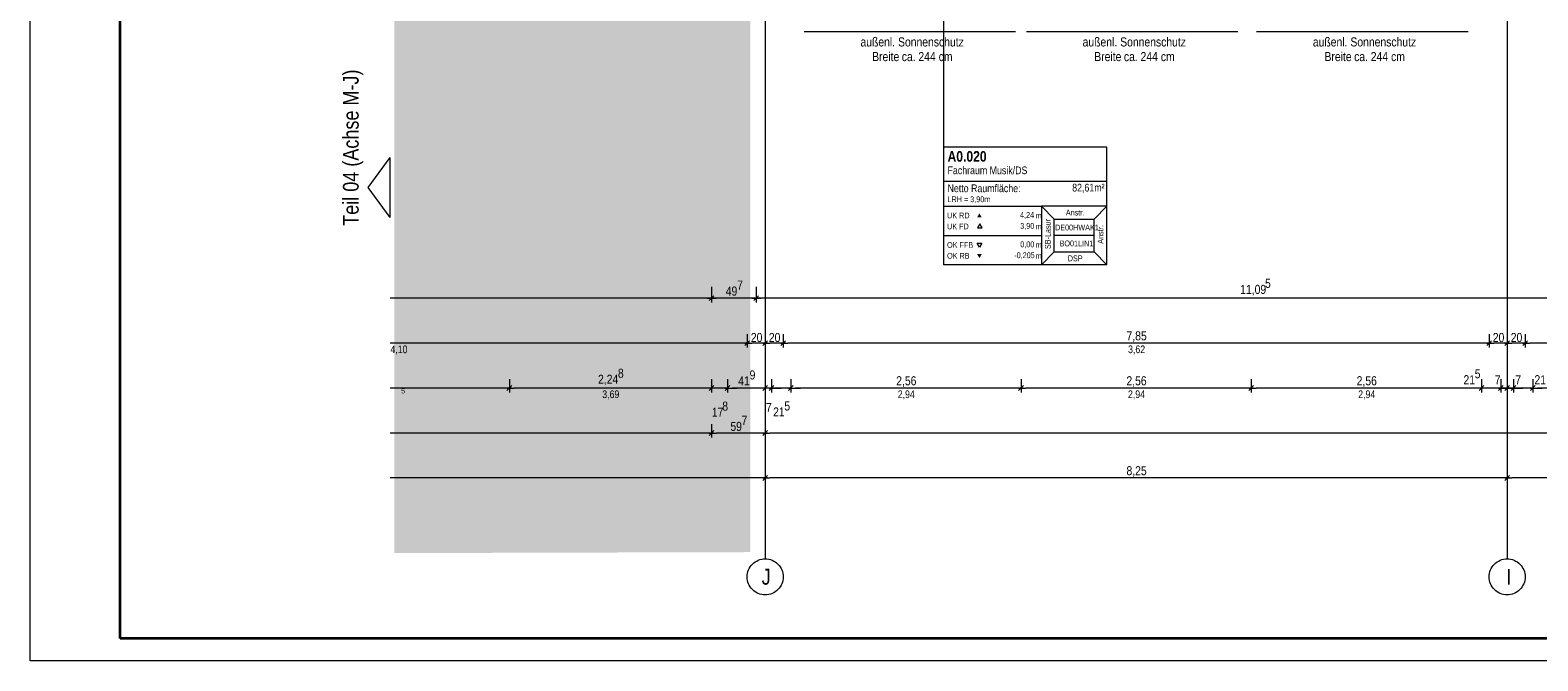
# Model space of a CAD drawing. Extents: x -620 to 300, y 62 to 1162.
# Tile 1 of 93: x -620 to -284, y 62 to 203. Entities that reach past the tile are written whole.
import ezdxf
from ezdxf.lldxf.tags import DXFTag

# ---------------------------------------------------------------- set-up
doc = ezdxf.new("R2010")
doc.units = 0
doc.layers.get('0').update_dxf_attribs({"lineweight": 13})
doc.layers.add('70 -71 Achsen- 1 Gebäudeachsen', color=7, linetype='STRICHPUNKT2-A06G94JT8I', lineweight=18)
doc.layers.add('iwb_Plankopf Rahmen', color=7, linetype='Continuous', lineweight=35)
for name, color, linetype, lineweight, true_color in [('70 -72 Beschriftung- 1 Beschriftung allgemein', 7, 'Continuous', 9, 0xff6633), ('70 -75 Raumstempel- 1 Raumstempel', 7, 'Continuous', 25, 0xff6600), ('70 -75 Raumstempel-2 Verweislinie', 7, 'Continuous', 9, 0xff6600), ('70 -76 Bemaßung- 2 Allgemein', 9, 'Continuous', 5, 0x808080), ('iwb_Layout BA_Markierung', 7, 'Continuous', 9, 0xbadcdc), ('iwb_Layout Text', 3, 'Continuous', 18, 0x00ff00)]:
    doc.layers.add(name, color=color, linetype=linetype, lineweight=lineweight, true_color=true_color)
doc.styles.get("Standard").update_dxf_attribs({"font": 'ARIALN.TTF'})
tags = doc.linetypes.add('STRICHPUNKT2-A06G94JT8I', pattern=[12.7, 6.35, -3.175, 0, -3.175]).pattern_tags.tags
tags[10:11] = [DXFTag(74, 4), DXFTag(75, 0), DXFTag(340, '0'), DXFTag(46, 0.0), DXFTag(50, 0.0), DXFTag(44, 0.0), DXFTag(45, 0.0)]
tags[8:9] = [DXFTag(74, 4), DXFTag(75, 0), DXFTag(340, '0'), DXFTag(46, 0.0), DXFTag(50, 0.0), DXFTag(44, 0.0), DXFTag(45, 0.0)]
tags[6:7] = [DXFTag(74, 4), DXFTag(75, 0), DXFTag(340, '0'), DXFTag(46, 0.0), DXFTag(50, 0.0), DXFTag(44, 0.0), DXFTag(45, 0.0)]
tags[4:5] = [DXFTag(74, 4), DXFTag(75, 0), DXFTag(340, '0'), DXFTag(46, 0.0), DXFTag(50, 0.0), DXFTag(44, 0.0), DXFTag(45, 0.0)]

# ---------------------------------------------------------------- blocks, each defined once
blk = doc.blocks.new('Polygon-A06G94JL8I')
at = {"color": 0, "linetype": 'ByBlock', "lineweight": -2, "ltscale": 0.13}
blk.add_solid([(-459.48, 86.61), (-538.63, 86.4), (-459.32, 1083.81), (-538.63, 1083.81)], dxfattribs=at)
blk = doc.blocks.new('Referenz-A06G94JV8I')
at = {"layer": '70 -71 Achsen- 1 Gebäudeachsen', "color": 0, "linetype": 'STRICHPUNKT2-A06G94JT8I', "lineweight": -2, "ltscale": 0.13}
for p, q in [((-456.18, 1084.55), (-456.18, 85.11)), ((-291.18, 1084.55), (-291.18, 85.11))]:
    blk.add_line(p, q, dxfattribs=at)
at = {"layer": '70 -71 Achsen- 1 Gebäudeachsen', "color": 0, "linetype": 'Continuous', "lineweight": -2, "ltscale": 0.13}
for p, q in [((-459.27, 83.65), (-459.01, 83.94)), ((-459.01, 83.94), (-458.71, 84.21)), ((-458.71, 84.21), (-458.4, 84.44)), ((-458.4, 84.44), (-458.06, 84.64)), ((-458.06, 84.64), (-457.71, 84.81)), ((-457.71, 84.81), (-457.34, 84.94)), ((-457.34, 84.94), (-456.96, 85.04)), ((-456.96, 85.04), (-456.57, 85.09)), ((-456.57, 85.09), (-456.18, 85.11)), ((-456.18, 85.11), (-455.79, 85.09)), ((-455.79, 85.09), (-455.4, 85.04)), ((-455.4, 85.04), (-455.02, 84.94)), ((-455.02, 84.94), (-454.65, 84.81)), ((-454.65, 84.81), (-454.29, 84.64)), ((-454.29, 84.64), (-453.96, 84.44)), ((-453.96, 84.44), (-453.64, 84.21)), ((-453.64, 84.21), (-453.35, 83.94)), ((-453.35, 83.94), (-453.09, 83.65)), ((-294.27, 83.65), (-294.01, 83.94)), ((-294.01, 83.94), (-293.71, 84.21)), ((-293.71, 84.21), (-293.4, 84.44)), ((-293.4, 84.44), (-293.06, 84.64)), ((-293.06, 84.64), (-292.71, 84.81)), ((-292.71, 84.81), (-292.34, 84.94)), ((-292.34, 84.94), (-291.96, 85.04)), ((-291.96, 85.04), (-291.57, 85.09)), ((-291.57, 85.09), (-291.18, 85.11)), ((-291.18, 85.11), (-290.79, 85.09)), ((-290.79, 85.09), (-290.4, 85.04)), ((-290.4, 85.04), (-290.02, 84.94)), ((-290.02, 84.94), (-289.65, 84.81)), ((-289.65, 84.81), (-289.29, 84.64)), ((-289.29, 84.64), (-288.96, 84.44)), ((-288.96, 84.44), (-288.64, 84.21)), ((-288.64, 84.21), (-288.35, 83.94)), ((-288.35, 83.94), (-288.09, 83.65)), ((-460.18, 81.11), (-460.16, 81.51)), ((-460.16, 80.72), (-460.18, 81.11)), ((-460.16, 81.51), (-460.1, 81.89)), ((-460.1, 80.33), (-460.16, 80.72)), ((-460.1, 81.89), (-460.01, 82.27)), ((-460.01, 82.27), (-459.87, 82.64)), ((-459.87, 82.64), (-459.71, 83)), ((-459.71, 83), (-459.5, 83.34)), ((-459.5, 83.34), (-459.27, 83.65)), ((-453.09, 83.65), (-452.85, 83.34)), ((-452.85, 83.34), (-452.65, 83)), ((-452.65, 83), (-452.48, 82.64)), ((-452.48, 82.64), (-452.35, 82.27)), ((-452.35, 82.27), (-452.25, 81.89)), ((-452.25, 81.89), (-452.2, 81.51)), ((-452.2, 80.72), (-452.25, 80.33)), ((-452.2, 81.51), (-452.18, 81.11)), ((-452.18, 81.11), (-452.2, 80.72)), ((-295.18, 81.11), (-295.16, 81.51)), ((-295.16, 80.72), (-295.18, 81.11)), ((-295.16, 81.51), (-295.1, 81.89)), ((-295.1, 80.33), (-295.16, 80.72)), ((-295.1, 81.89), (-295.01, 82.27)), ((-295.01, 82.27), (-294.87, 82.64)), ((-294.87, 82.64), (-294.71, 83)), ((-294.71, 83), (-294.5, 83.34)), ((-294.5, 83.34), (-294.27, 83.65)), ((-288.09, 83.65), (-287.85, 83.34)), ((-287.85, 83.34), (-287.65, 83)), ((-287.65, 83), (-287.48, 82.64)), ((-287.48, 82.64), (-287.35, 82.27)), ((-287.35, 82.27), (-287.25, 81.89)), ((-287.25, 81.89), (-287.2, 81.51)), ((-287.2, 80.72), (-287.25, 80.33)), ((-287.2, 81.51), (-287.18, 81.11)), ((-287.18, 81.11), (-287.2, 80.72)), ((-460.01, 79.95), (-460.1, 80.33)), ((-459.87, 79.58), (-460.01, 79.95)), ((-459.71, 79.23), (-459.87, 79.58)), ((-459.5, 78.89), (-459.71, 79.23)), ((-459.27, 78.58), (-459.5, 78.89)), ((-459.01, 78.29), (-459.27, 78.58)), ((-458.71, 78.02), (-459.01, 78.29)), ((-458.4, 77.79), (-458.71, 78.02)), ((-458.06, 77.59), (-458.4, 77.79)), ((-457.71, 77.42), (-458.06, 77.59)), ((-457.34, 77.29), (-457.71, 77.42)), ((-456.96, 77.19), (-457.34, 77.29)), ((-456.57, 77.13), (-456.96, 77.19)), ((-456.18, 77.11), (-456.57, 77.13)), ((-455.79, 77.13), (-456.18, 77.11)), ((-455.4, 77.19), (-455.79, 77.13)), ((-455.02, 77.29), (-455.4, 77.19)), ((-454.65, 77.42), (-455.02, 77.29)), ((-454.29, 77.59), (-454.65, 77.42)), ((-453.96, 77.79), (-454.29, 77.59)), ((-453.64, 78.02), (-453.96, 77.79)), ((-453.35, 78.29), (-453.64, 78.02)), ((-453.09, 78.58), (-453.35, 78.29)), ((-452.85, 78.89), (-453.09, 78.58)), ((-452.65, 79.23), (-452.85, 78.89)), ((-452.48, 79.58), (-452.65, 79.23)), ((-452.35, 79.95), (-452.48, 79.58)), ((-452.25, 80.33), (-452.35, 79.95)), ((-295.01, 79.95), (-295.1, 80.33)), ((-294.87, 79.58), (-295.01, 79.95)), ((-294.71, 79.23), (-294.87, 79.58)), ((-294.5, 78.89), (-294.71, 79.23)), ((-294.27, 78.58), (-294.5, 78.89)), ((-294.01, 78.29), (-294.27, 78.58)), ((-293.71, 78.02), (-294.01, 78.29)), ((-293.4, 77.79), (-293.71, 78.02)), ((-293.06, 77.59), (-293.4, 77.79)), ((-292.71, 77.42), (-293.06, 77.59)), ((-292.34, 77.29), (-292.71, 77.42)), ((-291.96, 77.19), (-292.34, 77.29)), ((-291.57, 77.13), (-291.96, 77.19)), ((-291.18, 77.11), (-291.57, 77.13)), ((-290.79, 77.13), (-291.18, 77.11)), ((-290.4, 77.19), (-290.79, 77.13)), ((-290.02, 77.29), (-290.4, 77.19)), ((-289.65, 77.42), (-290.02, 77.29)), ((-289.29, 77.59), (-289.65, 77.42)), ((-288.96, 77.79), (-289.29, 77.59)), ((-288.64, 78.02), (-288.96, 77.79)), ((-288.35, 78.29), (-288.64, 78.02)), ((-288.09, 78.58), (-288.35, 78.29)), ((-287.85, 78.89), (-288.09, 78.58)), ((-287.65, 79.23), (-287.85, 78.89)), ((-287.48, 79.58), (-287.65, 79.23)), ((-287.35, 79.95), (-287.48, 79.58)), ((-287.25, 80.33), (-287.35, 79.95))]:
    blk.add_line(p, q, dxfattribs=at)
at = {"layer": '70 -72 Beschriftung- 1 Beschriftung allgemein', "color": 0, "linetype": 'Continuous', "lineweight": -2, "ltscale": 0.13}
for p, q in [((-447.48, 202.4), (-400.48, 202.4)), ((-398.08, 202.4), (-351.08, 202.4)), ((-346.88, 202.4), (-299.88, 202.4))]:
    blk.add_line(p, q, dxfattribs=at)
at = {"layer": '70 -75 Raumstempel- 1 Raumstempel', "color": 0, "lineweight": -2}
for p, q in [((-416.49, 176.67), (-416.49, 150.53)), ((-380.17, 176.67), (-416.49, 176.67)), ((-380.17, 150.53), (-380.17, 176.67)), ((-380.17, 169.07), (-416.49, 169.07)), ((-416.49, 163.6), (-394.76, 163.6)), ((-391.88, 160.7), (-394.76, 163.6)), ((-380.17, 163.6), (-394.76, 163.6)), ((-394.76, 163.6), (-394.76, 150.53)), ((-383.05, 160.7), (-380.17, 163.6)), ((-408.46, 159.64), (-408.98, 158.73)), ((-408.98, 158.73), (-407.93, 158.73)), ((-407.93, 158.73), (-408.46, 159.64)), ((-391.88, 153.43), (-391.88, 160.7)), ((-391.88, 160.7), (-383.05, 160.7)), ((-383.05, 153.43), (-383.05, 160.7)), ((-416.49, 157.06), (-394.76, 157.06)), ((-408.53, 154.46), (-409.05, 155.36)), ((-409.05, 155.36), (-408, 155.36)), ((-408, 155.36), (-408.53, 154.46)), ((-383.05, 157.06), (-391.88, 157.06)), ((-391.88, 153.43), (-394.76, 150.53)), ((-391.88, 153.43), (-383.05, 153.43)), ((-383.05, 153.43), (-380.17, 150.53)), ((-380.17, 150.53), (-416.49, 150.53))]:
    blk.add_line(p, q, dxfattribs=at)
for points in [[(-408, 161.05), (-408.53, 161.96), (-409.05, 161.05)], [(-408, 152.92), (-408.53, 152.02), (-409.05, 152.92)]]:
    blk.add_solid(points, dxfattribs=at)
at = {"layer": '70 -75 Raumstempel-2 Verweislinie', "color": 0, "linetype": 'Continuous', "lineweight": -2, "ltscale": 0.13}
blk.add_line((-416.49, 232.61), (-416.49, 176.67), dxfattribs=at)
at = {"layer": '70 -76 Bemaßung- 2 Allgemein', "color": 0, "linetype": 'Continuous', "lineweight": -2, "ltscale": 0.13}
for p, q in [((-468.12, 145.61), (-468.12, 142.11)), ((-468.12, 145.61), (-468.12, 142.11)), ((-458.18, 145.61), (-458.18, 142.11)), ((-458.18, 145.61), (-458.18, 142.11)), ((-469.18, 143.11), (-539.61, 143.11)), ((-467.12, 143.11), (-469.18, 143.11)), ((-469.12, 143.11), (-467.06, 143.11)), ((-468.65, 142.58), (-467.59, 143.64)), ((-467.59, 143.64), (-468.65, 142.58)), ((-459.24, 143.11), (-467.06, 143.11)), ((-457.18, 143.11), (-459.24, 143.11)), ((-459.18, 143.11), (-457.12, 143.11)), ((-458.71, 142.58), (-457.65, 143.64)), ((-457.65, 143.64), (-458.71, 142.58)), ((-237.34, 143.11), (-457.12, 143.11)), ((-460.18, 135.11), (-460.18, 132.11)), ((-460.18, 135.11), (-460.18, 132.11)), ((-456.18, 135.11), (-456.18, 132.11)), ((-456.18, 135.11), (-456.18, 132.11)), ((-452.18, 135.11), (-452.18, 132.11)), ((-452.18, 135.11), (-452.18, 132.11)), ((-295.18, 135.11), (-295.18, 132.11)), ((-295.18, 135.11), (-295.18, 132.11)), ((-291.18, 135.11), (-291.18, 132.11)), ((-291.18, 135.11), (-291.18, 132.11)), ((-287.18, 135.11), (-287.18, 132.11)), ((-287.18, 135.11), (-287.18, 132.11)), ((-461.24, 133.11), (-539.61, 133.11)), ((-459.68, 133.11), (-461.24, 133.11)), ((-460.71, 132.58), (-459.65, 133.64)), ((-459.65, 133.64), (-460.71, 132.58)), ((-460.68, 133.11), (-459.12, 133.11)), ((-457.24, 133.11), (-459.12, 133.11)), ((-455.68, 133.11), (-457.24, 133.11)), ((-456.71, 132.58), (-455.65, 133.64)), ((-455.65, 133.64), (-456.71, 132.58)), ((-456.68, 133.11), (-455.12, 133.11)), ((-453.24, 133.11), (-455.12, 133.11)), ((-451.68, 133.11), (-453.24, 133.11)), ((-451.65, 133.64), (-452.71, 132.58)), ((-452.71, 132.58), (-451.65, 133.64)), ((-452.68, 133.11), (-451.12, 133.11)), ((-296.24, 133.11), (-451.12, 133.11)), ((-294.68, 133.11), (-296.24, 133.11)), ((-295.71, 132.58), (-294.65, 133.64)), ((-294.65, 133.64), (-295.71, 132.58)), ((-295.68, 133.11), (-294.12, 133.11)), ((-292.24, 133.11), (-294.12, 133.11)), ((-290.68, 133.11), (-292.24, 133.11)), ((-290.65, 133.64), (-291.71, 132.58)), ((-291.71, 132.58), (-290.65, 133.64)), ((-291.68, 133.11), (-290.12, 133.11)), ((-288.24, 133.11), (-290.12, 133.11)), ((-286.68, 133.11), (-288.24, 133.11)), ((-287.71, 132.58), (-286.65, 133.64)), ((-286.65, 133.64), (-287.71, 132.58)), ((-287.68, 133.11), (-286.12, 133.11)), ((-131.24, 133.11), (-286.12, 133.11)), ((-513.08, 125.11), (-513.08, 122.11)), ((-513.08, 125.11), (-513.08, 122.11)), ((-468.12, 125.11), (-468.12, 122.11)), ((-468.12, 125.11), (-468.12, 122.11)), ((-464.56, 125.11), (-464.56, 122.11)), ((-464.56, 125.11), (-464.56, 122.11)), ((-456.18, 125.11), (-456.18, 122.11)), ((-456.18, 125.11), (-456.18, 122.11)), ((-454.78, 125.11), (-454.78, 122.11)), ((-454.78, 125.11), (-454.78, 122.11)), ((-450.48, 125.11), (-450.48, 122.11)), ((-450.48, 125.11), (-450.48, 122.11)), ((-399.28, 125.11), (-399.28, 122.11)), ((-399.28, 125.11), (-399.28, 122.11)), ((-348.08, 125.11), (-348.08, 122.11)), ((-348.08, 125.11), (-348.08, 122.11)), ((-296.88, 125.11), (-296.88, 122.11)), ((-296.88, 125.11), (-296.88, 122.11)), ((-292.58, 125.11), (-292.58, 122.11)), ((-292.58, 125.11), (-292.58, 122.11)), ((-291.18, 125.11), (-291.18, 122.11)), ((-291.18, 125.11), (-291.18, 122.11)), ((-289.78, 125.11), (-289.78, 122.11)), ((-289.78, 125.11), (-289.78, 122.11)), ((-285.48, 125.11), (-285.48, 122.11)), ((-285.48, 125.11), (-285.48, 122.11)), ((-514.14, 123.11), (-539.61, 123.11)), ((-512.58, 123.11), (-514.14, 123.11)), ((-512.55, 123.64), (-513.61, 122.58)), ((-513.61, 122.58), (-512.55, 123.64)), ((-513.58, 123.11), (-512.02, 123.11)), ((-469.18, 123.11), (-512.02, 123.11)), ((-469.18, 123.11), (-470.24, 123.11)), ((-467.62, 123.11), (-469.18, 123.11)), ((-467.62, 123.11), (-469.18, 123.11)), ((-467.59, 123.64), (-468.65, 122.58)), ((-467.59, 123.64), (-468.65, 122.58)), ((-464.56, 123.11), (-468.12, 123.11)), ((-465.09, 122.58), (-464.03, 123.64)), ((-465.09, 122.58), (-464.03, 123.64)), ((-465.06, 123.11), (-463.5, 123.11)), ((-465.06, 123.11), (-463.5, 123.11)), ((-457.24, 123.11), (-463.5, 123.11)), ((-463.5, 123.11), (-462.44, 123.11)), ((-457.24, 123.11), (-458.3, 123.11)), ((-455.68, 123.11), (-457.24, 123.11)), ((-455.68, 123.11), (-457.24, 123.11)), ((-455.84, 123.11), (-456.9, 123.11)), ((-455.65, 123.64), (-456.71, 122.58)), ((-455.65, 123.64), (-456.71, 122.58)), ((-454.78, 123.11), (-456.18, 123.11)), ((-454.28, 123.11), (-455.84, 123.11)), ((-455.31, 122.58), (-454.25, 123.64)), ((-454.25, 123.64), (-455.31, 122.58)), ((-455.28, 123.11), (-453.72, 123.11)), ((-450.48, 123.11), (-454.78, 123.11)), ((-453.72, 123.11), (-452.66, 123.11)), ((-451.01, 122.58), (-449.95, 123.64)), ((-451.01, 122.58), (-449.95, 123.64)), ((-450.98, 123.11), (-449.42, 123.11)), ((-450.98, 123.11), (-449.42, 123.11)), ((-449.42, 123.11), (-448.36, 123.11)), ((-400.34, 123.11), (-449.42, 123.11)), ((-398.78, 123.11), (-400.34, 123.11)), ((-399.81, 122.58), (-398.75, 123.64)), ((-398.75, 123.64), (-399.81, 122.58)), ((-399.78, 123.11), (-398.22, 123.11)), ((-349.14, 123.11), (-398.22, 123.11)), ((-347.58, 123.11), (-349.14, 123.11)), ((-348.61, 122.58), (-347.55, 123.64)), ((-347.55, 123.64), (-348.61, 122.58)), ((-348.58, 123.11), (-347.02, 123.11)), ((-297.94, 123.11), (-347.02, 123.11)), ((-297.94, 123.11), (-299, 123.11)), ((-296.38, 123.11), (-297.94, 123.11)), ((-296.38, 123.11), (-297.94, 123.11)), ((-296.35, 123.64), (-297.41, 122.58)), ((-296.35, 123.64), (-297.41, 122.58)), ((-292.58, 123.11), (-296.88, 123.11)), ((-293.64, 123.11), (-294.7, 123.11)), ((-292.08, 123.11), (-293.64, 123.11)), ((-292.24, 123.11), (-293.3, 123.11)), ((-293.11, 122.58), (-292.05, 123.64)), ((-292.05, 123.64), (-293.11, 122.58)), ((-293.08, 123.11), (-291.52, 123.11)), ((-291.18, 123.11), (-292.58, 123.11)), ((-290.68, 123.11), (-292.24, 123.11)), ((-290.84, 123.11), (-291.9, 123.11)), ((-290.65, 123.64), (-291.71, 122.58)), ((-291.71, 122.58), (-290.65, 123.64)), ((-291.68, 123.11), (-290.12, 123.11)), ((-291.52, 123.11), (-290.46, 123.11)), ((-289.78, 123.11), (-291.18, 123.11)), ((-289.28, 123.11), (-290.84, 123.11)), ((-290.31, 122.58), (-289.25, 123.64)), ((-289.25, 123.64), (-290.31, 122.58)), ((-290.28, 123.11), (-288.72, 123.11)), ((-290.12, 123.11), (-289.06, 123.11)), ((-285.48, 123.11), (-289.78, 123.11)), ((-288.72, 123.11), (-287.66, 123.11)), ((-286.01, 122.58), (-284.95, 123.64)), ((-286.01, 122.58), (-284.95, 123.64)), ((-285.98, 123.11), (-284.42, 123.11)), ((-285.98, 123.11), (-284.42, 123.11)), ((-235.34, 123.11), (-284.42, 123.11)), ((-284.42, 123.11), (-283.36, 123.11)), ((-468.12, 115.11), (-468.12, 112.11)), ((-468.12, 115.11), (-468.12, 112.11)), ((-456.18, 115.11), (-456.18, 112.11)), ((-456.18, 115.11), (-456.18, 112.11)), ((-469.18, 113.11), (-539.61, 113.11)), ((-467.62, 113.11), (-469.18, 113.11)), ((-467.59, 113.64), (-468.65, 112.58)), ((-468.65, 112.58), (-467.59, 113.64)), ((-468.62, 113.11), (-467.06, 113.11)), ((-457.24, 113.11), (-467.06, 113.11)), ((-455.68, 113.11), (-457.24, 113.11)), ((-456.71, 112.58), (-455.65, 113.64)), ((-455.65, 113.64), (-456.71, 112.58)), ((-456.68, 113.11), (-455.12, 113.11)), ((37.76, 113.11), (-455.12, 113.11)), ((-456.18, 105.11), (-456.18, 102.11)), ((-456.18, 105.11), (-456.18, 102.11)), ((-291.18, 105.11), (-291.18, 102.11)), ((-291.18, 105.11), (-291.18, 102.11)), ((-457.24, 103.11), (-539.61, 103.11)), ((-455.68, 103.11), (-457.24, 103.11)), ((-456.71, 102.58), (-455.65, 103.64)), ((-455.65, 103.64), (-456.71, 102.58)), ((-456.68, 103.11), (-455.12, 103.11)), ((-292.24, 103.11), (-455.12, 103.11)), ((-290.68, 103.11), (-292.24, 103.11)), ((-290.65, 103.64), (-291.71, 102.58)), ((-291.71, 102.58), (-290.65, 103.64)), ((-291.68, 103.11), (-290.12, 103.11)), ((-127.24, 103.11), (-290.12, 103.11))]:
    blk.add_line(p, q, dxfattribs=at)
at = {"layer": '70 -71 Achsen- 1 Gebäudeachsen', "color": 0, "linetype": 'Continuous', "lineweight": -2, "ltscale": 0.13, "char_height": 3.5241, "attachment_point": 1}
for s, insert in [('{\\fArial Narrow;J}', (-456.97, 82.9)), ('{\\fArial Narrow;I}', (-291.37, 82.88))]:
    blk.add_mtext(s, dxfattribs=dict(at, insert=insert))
at = {"layer": '70 -72 Beschriftung- 1 Beschriftung allgemein', "color": 0, "linetype": 'Continuous', "lineweight": -2, "ltscale": 0.13, "char_height": 2.0138, "attachment_point": 1}
for s, insert in [('{\\fArial Narrow;außenl.}', (-434.99, 201.1)), ('{\\fArial Narrow;Sonnenschutz}', (-426.63, 201.1)), ('{\\fArial Narrow;außenl.}', (-385.59, 201.1)), ('{\\fArial Narrow;Sonnenschutz}', (-377.23, 201.1)), ('{\\fArial Narrow;außenl.}', (-334.39, 201.1)), ('{\\fArial Narrow;Sonnenschutz}', (-326.03, 201.1)), ('{\\fArial Narrow;Breite}', (-432.39, 197.84)), ('{\\fArial Narrow;244}', (-422.11, 197.84)), ('{\\fArial Narrow;Breite}', (-382.99, 197.84)), ('{\\fArial Narrow;244}', (-372.71, 197.84)), ('{\\fArial Narrow;Breite}', (-331.79, 197.84)), ('{\\fArial Narrow;244}', (-321.51, 197.84)), ('{\\fArial Narrow;ca.}', (-425.8, 197.84)), ('{\\fArial Narrow;cm}', (-417.59, 197.84)), ('{\\fArial Narrow;ca.}', (-376.4, 197.84)), ('{\\fArial Narrow;cm}', (-368.19, 197.84)), ('{\\fArial Narrow;ca.}', (-325.2, 197.84)), ('{\\fArial Narrow;cm}', (-316.99, 197.84))]:
    blk.add_mtext(s, dxfattribs=dict(at, insert=insert))
at = {"layer": '70 -75 Raumstempel- 1 Raumstempel', "color": 0, "linetype": 'Continuous', "lineweight": -2, "ltscale": 0.13, "attachment_point": 1}
for s, insert, char_height, rotation in [('{\\fArial Narrow|b1|i0;A0.020}', (-415.63, 175.81), 2.3536, 0), ('{\\fArial Narrow;Fachraum Musik/DS}', (-415.63, 172.39), 1.7117, 0), ('{\\fArial Narrow;Netto Raumfläche:}', (-415.63, 168.39), 1.7117, 0), ('{\\fArial Narrow;82,61m²}', (-387.91, 168.54), 1.7117, 0), ('{\\fArial Narrow;LRH = 3,90m}', (-415.63, 165.74), 1.2838, 0), ('{\\fArial Narrow;UK RD}', (-415.73, 162.13), 1.2838, 0), ('{\\fArial Narrow;4,24}', (-399.5, 162.25), 1.2838, 0), ('{\\fArial Narrow;m}', (-396.01, 162.12), 1.2838, 0), ('{\\fArial Narrow;SB-Lasur}', (-393.97, 154.02), 1.2838, 90), ('{\\fArial Narrow;Anstr.}', (-389.32, 162.78), 1.2838, 0), ('{\\fArial Narrow;UK FD}', (-415.73, 159.7), 1.2838, 0), ('{\\fArial Narrow;3,90}', (-399.46, 159.81), 1.2838, 0), ('{\\fArial Narrow;m}', (-396.01, 159.69), 1.2838, 0), ('{\\fArial Narrow;DE00HWAK1}', (-391.72, 159.46), 1.2838, 0), ('{\\fArial Narrow;Anstr.}', (-382.26, 155.2), 1.2838, 90), ('{\\fArial Narrow;OK FFB}', (-415.73, 155.58), 1.2838, 0), ('{\\fArial Narrow;0,00}', (-399.46, 155.71), 1.2838, 0), ('{\\fArial Narrow;m}', (-396.01, 155.58), 1.2838, 0), ('{\\fArial Narrow;BO01LIN1}', (-390.71, 155.92), 1.2838, 0), ('{\\fArial Narrow;OK RB}', (-415.73, 153.17), 1.2838, 0), ('{\\fArial Narrow;-0,205}', (-400.79, 153.29), 1.2838, 0), ('{\\fArial Narrow;m}', (-396.01, 153.17), 1.2838, 0), ('{\\fArial Narrow;DSP}', (-388.89, 152.6), 1.2838, 0)]:
    blk.add_mtext(s, dxfattribs=dict(at, insert=insert, char_height=char_height, rotation=rotation))
at = {"layer": '70 -76 Bemaßung- 2 Allgemein', "color": 0, "linetype": 'Continuous', "lineweight": -2, "ltscale": 0.13, "attachment_point": 1}
for s, insert, char_height in [('{\\fArial Narrow;49}', (-464.95, 145.68), 2.0138), ('{\\fArial Narrow;7}', (-462.41, 147.03), 2.0138), ('{\\fArial Narrow;11,09}', (-350.54, 146.06), 2.0138), ('{\\fArial Narrow;5}', (-345.01, 147.41), 2.0138), ('{\\fArial Narrow;20}', (-459.37, 135.36), 2.0138), ('{\\fArial Narrow;20}', (-455.37, 135.36), 2.0138), ('{\\fArial Narrow;7,85}', (-375.82, 135.73), 2.0138), ('{\\fArial Narrow;20}', (-294.37, 135.36), 2.0138), ('{\\fArial Narrow;20}', (-290.37, 135.36), 2.0138), ('{\\fArial Narrow;4,10}', (-539.52, 132.57), 1.7), ('{\\fArial Narrow;3,62}', (-375.48, 132.58), 1.7), ('{\\fArial Narrow;8}', (-488.93, 127.42), 2.0138), ('{\\fArial Narrow;2,24}', (-493.35, 126.08), 2.0138), ('{\\fArial Narrow;41}', (-462.18, 125.7), 2.0138), ('{\\fArial Narrow;9}', (-459.64, 127.04), 2.0138), ('{\\fArial Narrow;2,56}', (-427.04, 125.73), 2.0138), ('{\\fArial Narrow;2,56}', (-375.84, 125.73), 2.0138), ('{\\fArial Narrow;2,56}', (-324.64, 125.73), 2.0138), ('{\\fArial Narrow;21}', (-300.88, 125.96), 2.0138), ('{\\fArial Narrow;5}', (-298.38, 127.3), 2.0138), ('{\\fArial Narrow;7}', (-293.93, 125.94), 2.0138), ('{\\fArial Narrow;7}', (-289.37, 125.94), 2.0138), ('{\\fArial Narrow;21}', (-285.1, 125.96), 2.0138), ('{\\fArial Narrow;5}', (-537.13, 123.05), 1.1334), ('{\\fArial Narrow;3,69}', (-492.41, 122.58), 1.7), ('{\\fArial Narrow;2,94}', (-426.7, 122.58), 1.7), ('{\\fArial Narrow;2,94}', (-375.5, 122.58), 1.7), ('{\\fArial Narrow;2,94}', (-324.3, 122.58), 1.7), ('{\\fArial Narrow;17}', (-468.04, 118.75), 2.0138), ('{\\fArial Narrow;8}', (-465.72, 120.09), 2.0138), ('{\\fArial Narrow;7}', (-456.01, 119.8), 2.0138), ('{\\fArial Narrow;21}', (-454.42, 118.8), 2.0138), ('{\\fArial Narrow;5}', (-451.92, 120.14), 2.0138), ('{\\fArial Narrow;59}', (-463.92, 115.58), 2.0138), ('{\\fArial Narrow;7}', (-461.45, 116.93), 2.0138), ('{\\fArial Narrow;8,25}', (-375.83, 105.73), 2.0138)]:
    blk.add_mtext(s, dxfattribs=dict(at, insert=insert, char_height=char_height))

msp = doc.modelspace()

# ---------------------------------------------------------------- linework, layer by layer
at = {"layer": 'iwb_Layout Text', "linetype": 'Continuous', "ltscale": 0.18}
for p, q in [((-544.48, 167.73), (-539.59, 174.42)), ((-539.59, 161.04), (-539.59, 174.42)), ((-539.59, 161.04), (-544.48, 167.73))]:
    msp.add_line(p, q, dxfattribs=at)
at = {"layer": 'iwb_Plankopf Rahmen', "color": 8, "lineweight": 13, "ltscale": 0.13, "true_color": 0x808080}
msp.add_lwpolyline([(300.35, 62.43), (-619.65, 62.43), (-619.65, 1162.43), (300.35, 1162.43), (300.35, 62.43)], close=True, dxfattribs=at)
at = {"layer": 'iwb_Plankopf Rahmen', "ltscale": 0.35}
msp.add_lwpolyline([(-599.65, 67.43), (-599.65, 1157.43), (295.35, 1157.43), (295.35, 67.43), (-599.65, 67.43)], close=True, dxfattribs=at)

# ---------------------------------------------------------------- block references
at = {"color": 8, "lineweight": 13, "ltscale": 0.13, "true_color": 0x808080}
msp.add_blockref('Referenz-A06G94JV8I', (0, 0), dxfattribs=at)
at = {"layer": 'iwb_Layout BA_Markierung', "ltscale": 0.13}
msp.add_blockref('Polygon-A06G94JL8I', (0, 0), dxfattribs=at)

# ---------------------------------------------------------------- texts
at = {"layer": 'iwb_Layout Text', "ltscale": 0.18}
msp.add_text('Teil 04 (Achse M-J)', height=3.5, rotation=90, dxfattribs=at).set_placement((-546.59, 159.2))

doc.saveas('drawing.dxf')
